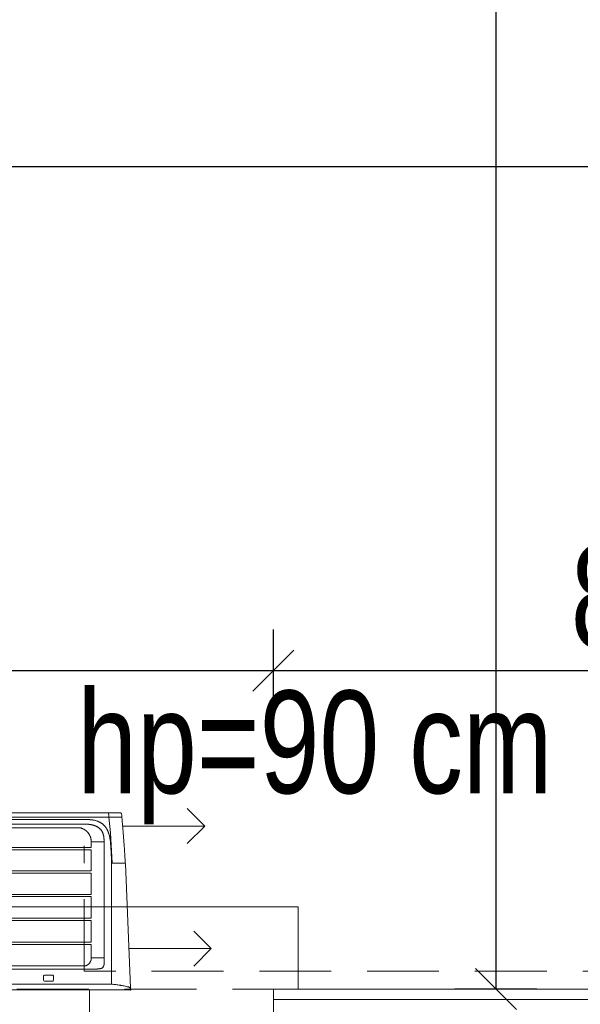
# Model space of a CAD drawing. Header units: inches. Extents: x 53031 to 98566, y -51777 to -15616.
# Tile 26 of 45: x 54414 to 54482, y -17213 to -17093. Entities that reach past the tile are written whole.
import ezdxf

# ---------------------------------------------------------------- set-up
doc = ezdxf.new("R2010")
doc.units = ezdxf.units.IN
doc.header["$MEASUREMENT"] = 0
doc.linetypes.add('HIDDEN', pattern=[0.375, 0.25, -0.125])
doc.layers.get('0').update_dxf_attribs({"lineweight": 0})
doc.layers.get('Defpoints').update_dxf_attribs({"lineweight": 0})
for name, color, linetype, lineweight in [('DVM_INDOOR', 7, 'Continuous', 0), ('DVM_PIPE', 3, 'Continuous', 0), ('DVM_UNIT_BP', 7, 'Continuous', 0), ('DVM_UNIT_DP', 4, 'Continuous', 0), ('DVM_UNIT_LP', 3, 'Continuous', 0), ('p--okna', 153, 'Continuous', 0), ('p--opis okna', 181, 'Continuous', 0), ('p--płyta GK', 2, 'Continuous', 0), ('p--wymiary-1-50', 5, 'Continuous', 0), ('p--ściana szkielet', 64, 'Continuous', 0)]:
    doc.layers.add(name, color=color, linetype=linetype, lineweight=lineweight)
doc.styles.add('1-100', font='arial.ttf', dxfattribs={"width": 0.75, "height": 18})
doc.styles.add('1-50', font='arial.ttf', dxfattribs={"width": 0.75, "height": 12.5})
doc.dimstyles.new('1-50', dxfattribs={"dimtxt": 12.5, "dimasz": 5, "dimexe": 5, "dimexo": 5, "dimgap": 0.09, "dimtad": 0, "dimdsep": 46, "dimtxsty": '1-50', "dimblk": 'OBLIQUE', "dimcen": 0.09, "dimadec": 0, "dimazin": 0, "dimtfac": 1, "dimtdec": 4, "dimtix": 1, "dimtmove": 2, "dimatfit": 3, "dimldrblk": 'OBLIQUE', "dimfxl": 5, "dimfxlon": 1, "dimtvp": 0.7, "dimtolj": 1, "dimtzin": 0, "dimarcsym": 0})

# ---------------------------------------------------------------- blocks, each defined once
blk = doc.blocks.new('okno-110-33.15')
for p, q in [((110, 0), (110, 21.95)), ((110, 0), (113, 0)), ((113, 0), (113, -10))]:
    blk.add_line(p, q)
at = {"linetype": 'HIDDEN', "ltscale": 35}
blk.add_line((0, 0), (110, 0), dxfattribs=at)
at = {"linetype": 'Continuous', "ltscale": 35}
blk.add_line((-3, -10), (113, -10), dxfattribs=at)
blk = doc.blocks.new('_OBLIQUE')
at = {"color": 0, "linetype": 'ByBlock', "lineweight": -2}
for p, q in [((-0.5, -0.5), (0.5, 0.5)), ((0, 0), (0, 0))]:
    blk.add_line(p, q, dxfattribs=at)
blk = doc.blocks.new('*D687')
at = {"layer": 'Defpoints', "color": 0}
for p in [(54531.43, -17110.85), (54247.83, -17115.85), (54531.43, -17115.85)]:
    blk.add_point(p, dxfattribs=at)
at = {"layer": 'p--wymiary-1-50', "color": 0, "lineweight": -2}
for p, q in [((54247.83, -17110.85), (54247.83, -17105.85)), ((54531.43, -17110.85), (54531.43, -17105.85)), ((54247.83, -17110.85), (54531.43, -17110.85))]:
    blk.add_line(p, q, dxfattribs=at)
at = {"layer": 'p--wymiary-1-50', "color": 0, "lineweight": -2, "xscale": 5, "yscale": 5, "zscale": 5, "rotation": 180}
blk.add_blockref('_OBLIQUE', (54247.83, -17110.85), dxfattribs=at)
at = {"layer": 'p--wymiary-1-50', "color": 0, "lineweight": -2, "xscale": 5, "yscale": 5, "zscale": 5}
blk.add_blockref('_OBLIQUE', (54531.43, -17110.85), dxfattribs=at)
at = {"layer": 'p--wymiary-1-50', "color": 0, "insert": (54389.63, -17101.91), "char_height": 12.5, "attachment_point": 5, "style": '1-50'}
blk.add_mtext('\\A1;283.6', dxfattribs=at)
blk = doc.blocks.new('*D691')
at = {"layer": 'Defpoints', "color": 0}
for p in [(54444.43, -17172.23), (54334.43, -17199.65), (54444.43, -17199.65)]:
    blk.add_point(p, dxfattribs=at)
at = {"layer": 'p--wymiary-1-50', "color": 0, "lineweight": -2}
for p, q in [((54334.43, -17177.23), (54334.43, -17167.23)), ((54444.43, -17177.23), (54444.43, -17167.23)), ((54334.43, -17172.23), (54444.43, -17172.23))]:
    blk.add_line(p, q, dxfattribs=at)
at = {"layer": 'p--wymiary-1-50', "color": 0, "lineweight": -2, "xscale": 5, "yscale": 5, "zscale": 5, "rotation": 180}
blk.add_blockref('_OBLIQUE', (54334.43, -17172.23), dxfattribs=at)
at = {"layer": 'p--wymiary-1-50', "color": 0, "lineweight": -2, "xscale": 5, "yscale": 5, "zscale": 5}
blk.add_blockref('_OBLIQUE', (54444.43, -17172.23), dxfattribs=at)
at = {"layer": 'p--wymiary-1-50', "color": 0, "linetype": 'Continuous', "ltscale": 8, "insert": (54389.43, -17163.3), "char_height": 12.5, "attachment_point": 5, "style": '1-50'}
blk.add_mtext('\\A1;110', dxfattribs=at)
blk = doc.blocks.new('*D692')
at = {"layer": 'Defpoints', "color": 0}
for p in [(54531.43, -17172.23), (54444.43, -17199.65), (54531.43, -17199.65)]:
    blk.add_point(p, dxfattribs=at)
at = {"layer": 'p--wymiary-1-50', "color": 0, "lineweight": -2}
for p, q in [((54444.43, -17177.23), (54444.43, -17167.23)), ((54531.43, -17177.23), (54531.43, -17167.23)), ((54444.43, -17172.23), (54531.43, -17172.23))]:
    blk.add_line(p, q, dxfattribs=at)
at = {"layer": 'p--wymiary-1-50', "color": 0, "lineweight": -2, "xscale": 5, "yscale": 5, "zscale": 5, "rotation": 180}
blk.add_blockref('_OBLIQUE', (54444.43, -17172.23), dxfattribs=at)
at = {"layer": 'p--wymiary-1-50', "color": 0, "lineweight": -2, "xscale": 5, "yscale": 5, "zscale": 5}
blk.add_blockref('_OBLIQUE', (54531.43, -17172.23), dxfattribs=at)
at = {"layer": 'p--wymiary-1-50', "color": 0, "linetype": 'Continuous', "ltscale": 8, "insert": (54487.93, -17163.3), "char_height": 12.5, "attachment_point": 5, "style": '1-50'}
blk.add_mtext('\\A1;87', dxfattribs=at)
blk = doc.blocks.new('*D1292')
at = {"layer": 'Defpoints', "color": 0}
for p in [(54531.43, -16696.82), (54471.53, -17211.02), (54531.43, -17211.02)]:
    blk.add_point(p, dxfattribs=at)
at = {"layer": 'p--wymiary-1-50', "color": 0, "lineweight": -2}
for p, q in [((54476.53, -16696.82), (54466.53, -16696.82)), ((54471.53, -16696.82), (54471.53, -17211.02)), ((54476.53, -17211.02), (54466.53, -17211.02))]:
    blk.add_line(p, q, dxfattribs=at)
at = {"layer": 'p--wymiary-1-50', "color": 0, "lineweight": -2, "xscale": 5, "yscale": 5, "zscale": 5}
for p, rotation in [((54471.53, -16696.82), 90), ((54471.53, -17211.02), 270)]:
    blk.add_blockref('_OBLIQUE', p, dxfattribs=dict(at, rotation=rotation))
at = {"layer": 'p--wymiary-1-50', "color": 0, "insert": (54462.59, -16953.92), "char_height": 12.5, "attachment_point": 5, "rotation": 90, "style": '1-50'}
blk.add_mtext('\\A1;514.2', dxfattribs=at)
blk = doc.blocks.new('DVM_LP_VEC')
at = {"layer": 'DVM_UNIT_LP', "color": 0}
blk.add_line((0, 0), (100, 0), dxfattribs=at)
blk.add_lwpolyline([(78.8, 21.2), (100, 0), (78.8, -21.2)], dxfattribs=at)
blk.add_point((0, 0), dxfattribs=at)
blk = doc.blocks.new('DVM_DP_VEC')
at = {"layer": 'DVM_UNIT_DP', "color": 0}
blk.add_line((0, 0), (100, 0), dxfattribs=at)
blk.add_lwpolyline([(78.8, 21.2), (100, 0), (78.8, -21.2)], dxfattribs=at)
blk.add_point((0, 0), dxfattribs=at)
blk = doc.blocks.new('RAC_ID_WM_AIRISE_WF_820X299X215_WF_T_BL')
at = {"layer": 'DVM_INDOOR', "color": 0}
for p, q in [((-409, 0), (409, 0)), ((-386.7, -7), (386.7, -7)), ((303.9, -11.7), (303.9, -16.9)), ((304.9, -10.7), (315.1, -10.7)), ((316.1, -11.7), (316.1, -16.9)), ((386.7, -154.1), (386.7, -7)), ((410, -2.6), (403.6, -153.8)), ((315.1, -17.9), (304.9, -17.9)), ((-367.3, -25.3), (367.3, -25.3)), ((354.5, -29.2), (187.7, -29.1)), ((354.5, -29.2), (231.5, -29.2)), ((362, -55.2), (362, -38.8)), ((377.7, -38.8), (362, -38.8)), ((377.7, -38.8), (377.7, -180.2)), ((187.7, -55.2), (362, -55.2)), ((187.7, -58), (362, -58)), ((362, -84.5), (362, -58)), ((187.7, -84.5), (362, -84.5)), ((187.7, -87.2), (362, -87.2)), ((362, -113.5), (362, -87.2)), ((187.7, -113.5), (362, -113.5)), ((187.7, -116.3), (362, -116.3)), ((362, -142.2), (362, -116.3)), ((187.7, -142.2), (362, -142.2)), ((187.7, -144.9), (362, -144.9)), ((362, -170.4), (362, -144.9)), ((385.5, -191.3), (387.7, -154.4)), ((400.1, -154.1), (386.7, -154.1)), ((403.2, -154.4), (386.7, -154.4)), ((403.3, -154.1), (400.8, -154.1)), ((403.5, -154.7), (403.5, -154.7)), ((187.7, -170.4), (362, -170.4)), ((187.7, -173.2), (362, -173.2)), ((362, -180.2), (362, -173.2)), ((377.7, -180.2), (362, -180.2)), ((383.6, -210.1), (385.5, -191.3)), ((347.9, -197.3), (187.7, -197.4)), ((231.5, -197.3), (347.3, -197.3)), ((383.2, -215.5), (-383.2, -215.5)), ((344.4, -210.1), (-46.2, -210.1)), ((344.4, -210.1), (399.3, -210.1)), ((383.2, -214.4), (383.2, -215.5)), ((383.2, -215.5), (397.5, -215.5))]:
    blk.add_line(p, q, dxfattribs=at)
for centre, start, end in [((304.9, -11.7), 90, 179.9999), ((315.1, -11.7), 0.0001, 90), ((304.9, -16.9), 180.0039, 270), ((315.1, -16.9), 270, 359.9961)]:
    blk.add_arc(centre, 1, start, end, dxfattribs=at)
for start_param, end_param in [(5.169356, 6.282203), (6.282209, 6.603456)]:
    blk.add_ellipse((403.3, -153.8), major_axis=(0.278, -0.113), ratio=1, start_param=start_param, end_param=end_param, dxfattribs=at)
for points, knots in [([(407, -3.6), (405.4, -4), (403.8, -4.3), (401.3, -4.9), (400.5, -5), (399.2, -5.3), (398.6, -5.4), (397.9, -5.5), (397.5, -5.6), (397.3, -5.6), (395.4, -5.9), (393.7, -6.2), (390.2, -6.6), (388.5, -6.8), (386.7, -7)], [0, 0, 0, 0, 0.25, 0.25, 0.375, 0.375, 0.4375, 0.46875, 0.46875, 0.5, 0.5, 0.75, 0.75, 1, 1, 1, 1]), ([(409.2, -2.6), (409, -2.7), (408.9, -2.8), (408.6, -3), (408.4, -3.1), (408.2, -3.2), (408.1, -3.2), (408, -3.2), (408, -3.3), (407.9, -3.3), (407.8, -3.4), (407.4, -3.5), (407.2, -3.5), (407, -3.6)], [0, 0, 0, 0, 0.25, 0.25, 0.5, 0.5, 0.5625, 0.5625, 0.625, 0.625, 0.75, 0.75, 1, 1, 1, 1]), ([(409.4, -1), (409.4, -1.1), (409.5, -1.2), (409.5, -1.5), (409.5, -1.6), (409.5, -1.8), (409.5, -1.8), (409.5, -1.8), (409.5, -1.9), (409.4, -1.9), (409.4, -2), (409.4, -2.2), (409.3, -2.3), (409.2, -2.4), (409.2, -2.5), (409.2, -2.6)], [0, 0, 0, 0, 0.25, 0.25, 0.5, 0.5, 0.53125, 0.53125, 0.5625, 0.625, 0.625, 0.75, 0.875, 0.875, 1, 1, 1, 1]), ([(362, -38.8), (362, -38.7), (362, -38.6), (362, -38.5), (362, -38.4), (362, -38.2), (362, -38.1), (362, -37.7), (362, -37.4), (361.9, -36.9), (361.8, -36.6), (361.7, -36.2), (361.7, -36.1), (361.6, -35.9), (361.6, -35.8), (361.6, -35.7), (361.5, -35.3), (361.4, -35), (361.1, -34.5), (361, -34.3), (360.8, -33.8), (360.6, -33.5), (360.4, -33.2), (360.4, -33.2), (360.3, -33.1), (360.3, -33), (360.2, -32.8), (360.1, -32.7), (359.8, -32.4), (359.6, -32.2), (359.4, -31.9), (359.3, -31.8), (359.1, -31.6), (359, -31.5), (358.7, -31.3), (358.4, -31.1), (358.2, -30.9), (358.1, -30.8), (358, -30.8), (357.8, -30.6), (357.7, -30.5), (357.3, -30.3), (357.1, -30.2), (356.6, -29.9), (356.3, -29.8), (355.8, -29.6), (355.6, -29.5), (355.2, -29.4), (355.2, -29.4), (355, -29.4), (354.8, -29.3), (354.6, -29.2), (354.5, -29.2)], [0, 0, 0, 0, 0.015625, 0.015625, 0.03125, 0.03125, 0.0625, 0.0625, 0.125, 0.125, 0.1875, 0.1875, 0.21875, 0.21875, 0.234375, 0.234375, 0.25, 0.3125, 0.3125, 0.375, 0.375, 0.4375, 0.4375, 0.453125, 0.453125, 0.46875, 0.46875, 0.5, 0.5, 0.5625, 0.5625, 0.59375, 0.59375, 0.625, 0.625, 0.6875, 0.6875, 0.703125, 0.703125, 0.71875, 0.75, 0.75, 0.8125, 0.8125, 0.875, 0.875, 0.9375, 0.9375, 0.953125, 0.953125, 0.96875, 1, 1, 1, 1]), ([(367.3, -25.3), (367.9, -25.3), (368.5, -25.3), (369.3, -25.4), (369.5, -25.4), (369.8, -25.4), (370, -25.4), (370.4, -25.5), (370.7, -25.5), (371.4, -25.6), (371.7, -25.7), (372.3, -25.8), (372.6, -25.8), (373.2, -25.9), (373.5, -26), (374, -26.1), (374.1, -26.1), (374.4, -26.2), (374.4, -26.2), (374.6, -26.2), (374.6, -26.2), (374.6, -26.2), (374.7, -26.2), (374.7, -26.2), (374.7, -26.2), (374.7, -26.2), (374.7, -26.2), (374.7, -26.2), (374.7, -26.2), (374.7, -26.2), (374.7, -26.2), (374.7, -26.2), (374.7, -26.2), (374.7, -26.2), (374.7, -26.2), (374.7, -26.2), (374.7, -26.2), (374.7, -26.2)], [0, 0, 0, 0, 0.25, 0.25, 0.3125, 0.3125, 0.375, 0.375, 0.5, 0.5, 0.625, 0.625, 0.75, 0.75, 0.875, 0.875, 0.9375, 0.9375, 0.96875, 0.96875, 0.984375, 0.984375, 0.992188, 0.992188, 0.996094, 0.996094, 0.998047, 0.998047, 0.999023, 0.999023, 0.999512, 0.999512, 0.999756, 0.999756, 0.999878, 0.999878, 1, 1, 1, 1]), ([(376.9, -28.7), (376.7, -28.4), (376.4, -27.8), (375.8, -27.1), (375.3, -26.6), (375, -26.4), (374.8, -26.3), (374.8, -26.2)], [0, 0, 0, 0, 0.319405, 0.638853, 0.798578, 0.958302, 1, 1, 1, 1]), ([(376.9, -28.7), (376.9, -28.7), (376.8, -28.6), (376.8, -28.6), (376.8, -28.6), (376.8, -28.5), (376.7, -28.4), (376.7, -28.3), (376.6, -28.2)], [0, 0, 0, 0, 0.125, 0.125, 0.25, 0.5, 0.5, 1, 1, 1, 1]), ([(376.9, -28.7), (376.9, -28.7), (376.9, -28.7), (376.9, -28.8), (377, -28.8), (377, -28.8), (377, -28.9), (377, -28.9), (377, -28.9), (377.1, -29), (377.1, -29), (377.1, -29.1), (377.1, -29.1), (377.1, -29.1), (377.1, -29.2), (377.2, -29.2), (377.2, -29.2), (377.2, -29.3), (377.2, -29.3), (377.2, -29.4), (377.2, -29.4), (377.3, -29.4), (377.3, -29.5), (377.3, -29.5), (377.3, -29.5), (377.3, -29.6), (377.3, -29.6), (377.3, -29.7), (377.4, -29.7), (377.4, -29.7), (377.4, -29.8), (377.4, -29.8), (377.4, -29.9), (377.5, -30.2), (377.6, -30.5), (377.6, -30.8), (377.7, -31.1), (377.7, -31.4), (377.7, -31.7), (377.7, -31.8), (377.7, -31.9), (377.7, -32), (377.7, -32), (377.7, -32.1), (377.7, -32.2), (377.7, -32.3), (377.7, -32.4), (377.7, -32.5), (377.7, -32.7), (377.7, -32.8), (377.7, -33), (377.7, -33.3), (377.7, -33.8), (377.7, -34.3), (377.7, -35), (377.7, -35.8), (377.7, -36.7), (377.7, -37.7), (377.7, -38.4), (377.7, -38.8)], [0, 0, 0, 0, 0.004055, 0.008107, 0.012157, 0.016204, 0.020248, 0.02429, 0.02833, 0.032368, 0.036405, 0.040439, 0.044472, 0.048503, 0.052533, 0.056562, 0.06059, 0.064617, 0.068643, 0.072669, 0.076694, 0.080718, 0.084743, 0.088767, 0.092792, 0.096817, 0.100842, 0.104867, 0.108893, 0.11292, 0.116948, 0.120977, 0.125007, 0.156305, 0.187523, 0.218729, 0.249989, 0.28128, 0.312486, 0.321346, 0.330347, 0.3363, 0.342253, 0.348206, 0.357133, 0.366061, 0.374989, 0.390617, 0.406245, 0.414217, 0.437497, 0.467059, 0.499997, 0.560279, 0.629782, 0.708506, 0.79645, 0.893615, 1, 1, 1, 1]), ([(376.9, -28.7), (376.9, -28.7), (376.9, -28.7), (376.9, -28.7), (376.9, -28.7), (376.9, -28.7)], [0, 0, 0, 0, 0.041419, 0.041419, 1, 1, 1, 1]), ([(362, -54.8), (362, -52.1), (362, -49.5), (362, -45.5), (362, -44.1), (362, -42.1), (362, -41.5), (362, -40.5), (362, -40.1), (362, -39.6), (362, -39.5), (362, -39.1), (362, -39), (362, -38.8)], [0, 0, 0, 0, 0.5, 0.5, 0.75, 0.75, 0.875, 0.875, 0.9375, 0.9375, 0.96875, 0.96875, 1, 1, 1, 1]), ([(385.3, -180.6), (385.4, -180.3), (385.4, -179.8), (385.5, -179), (385.5, -178.2), (385.6, -177.7), (385.6, -176.9), (385.7, -176.3), (385.8, -175.3), (385.8, -174.7), (385.9, -173.6), (385.9, -173.1), (386, -172), (386, -171.5), (386.1, -170.4), (386.1, -169.9), (386.2, -168.8), (386.2, -168.3), (386.2, -167.2), (386.3, -166.7), (386.3, -165.6), (386.3, -165.1), (386.4, -164), (386.4, -163.4), (386.5, -162.4), (386.5, -161.8), (386.5, -160.7), (386.5, -160.2), (386.6, -159.1), (386.6, -158.6), (386.6, -157), (386.6, -155.9), (386.7, -154.8), (386.7, -154.7), (386.7, -154.5), (386.7, -154.4)], [0, 0, 0, 0, 0.03125, 0.0625, 0.09375, 0.125, 0.125, 0.1875, 0.1875, 0.25, 0.25, 0.3125, 0.3125, 0.375, 0.375, 0.4375, 0.4375, 0.5, 0.5, 0.5625, 0.5625, 0.625, 0.625, 0.6875, 0.6875, 0.75, 0.75, 0.8125, 0.8125, 0.875, 0.875, 1, 1, 1, 1.014608, 1.014608, 1.014608, 1.014608]), ([(399.4, -209.8), (399.4, -209.3), (399.5, -208.2), (399.7, -205.8), (400.1, -201.5), (400.6, -195.4), (401.1, -188.1), (401.7, -181), (402.2, -174.2), (402.7, -167.5), (403.1, -161), (403.4, -156.8), (403.5, -154.7)], [0, 0, 0, 0, 0.027212, 0.058793, 0.121955, 0.24828, 0.374605, 0.50093, 0.627254, 0.753579, 0.879904, 1, 1, 1, 1]), ([(400.8, -154.1), (400.8, -154.1), (400.8, -154.1), (400.7, -154.1), (400.7, -154.1), (400.6, -154.1), (400.6, -154.1), (400.5, -154.1), (400.4, -154.1), (400.4, -154.1), (400.3, -154.1), (400.2, -154.1), (400.1, -154.1)], [0, 0, 0, 0, 0.105062, 0.168986, 0.200948, 0.23291, 0.360758, 0.488607, 0.552531, 0.616455, 0.744303, 1, 1, 1, 1]), ([(403.2, -154.4), (403.3, -154.4), (403.3, -154.4), (403.4, -154.4), (403.4, -154.5), (403.5, -154.5), (403.5, -154.5), (403.5, -154.6), (403.5, -154.7), (403.5, -154.7)], [0, 0, 0, 0, 0.25, 0.25, 0.5, 0.5, 0.75, 0.75, 1, 1, 1, 1]), ([(349.7, -197), (349.9, -196.9), (350.1, -196.9), (350.6, -196.7), (350.8, -196.6), (351.2, -196.5), (351.5, -196.4), (351.7, -196.2), (351.8, -196.2), (351.9, -196.2), (352.1, -196.1), (352.2, -196), (352.8, -195.7), (353.2, -195.5), (354, -195), (354.4, -194.8), (355.1, -194.2), (355.5, -193.9), (356, -193.5), (356.2, -193.3), (356.4, -193.1), (356.5, -193.1), (356.6, -193), (356.6, -193), (356.7, -192.8), (356.8, -192.8), (357.2, -192.3), (357.6, -192), (358, -191.5), (358.2, -191.3), (358.4, -190.9), (358.6, -190.7), (359, -190.2), (359.2, -189.8), (359.6, -189.2), (359.8, -188.9), (359.9, -188.6), (360, -188.4), (360.1, -188.3), (360.4, -187.7), (360.5, -187.3), (360.8, -186.7), (360.9, -186.5), (361, -186.1), (361, -186), (361.1, -185.8), (361.2, -185.7), (361.3, -185.2), (361.5, -184.7), (361.6, -184), (361.7, -183.8), (361.7, -183.5), (361.7, -183.4), (361.8, -183.1), (361.8, -183), (362, -182), (362, -181.1), (362, -180.2)], [0, 0, 0, 0, 0.03125, 0.03125, 0.0625, 0.0625, 0.09375, 0.09375, 0.101562, 0.101562, 0.109375, 0.125, 0.125, 0.1875, 0.1875, 0.25, 0.25, 0.3125, 0.3125, 0.34375, 0.34375, 0.351562, 0.351562, 0.359375, 0.359375, 0.375, 0.375, 0.4375, 0.4375, 0.46875, 0.46875, 0.5, 0.5, 0.5625, 0.5625, 0.59375, 0.609375, 0.609375, 0.625, 0.625, 0.6875, 0.6875, 0.71875, 0.71875, 0.734375, 0.734375, 0.75, 0.75, 0.8125, 0.8125, 0.84375, 0.84375, 0.859375, 0.859375, 0.875, 0.875, 1, 1, 1, 1]), ([(377.7, -180.2), (377.7, -180.3), (377.7, -180.4), (377.7, -180.6), (377.7, -180.8), (377.7, -180.9), (377.7, -181.1), (377.7, -181.3), (377.7, -181.6), (377.7, -181.9), (377.7, -182.4), (377.7, -183), (377.6, -183.7), (377.5, -184.5), (377.4, -185.4), (377.3, -186.5), (377.1, -187.5), (376.9, -188.4), (376.6, -189.3), (376.4, -190.1), (376.1, -190.9), (375.8, -191.6), (375.4, -192.4), (375, -193.1), (374.6, -193.8), (374.1, -194.5), (373.6, -195.2), (373, -195.9), (372.3, -196.5), (371.4, -197.2), (370.6, -197.9), (369.7, -198.4), (368.9, -198.8), (368.1, -199.2), (367.3, -199.6), (366.5, -199.9), (365.6, -200.2), (364.6, -200.5), (363.6, -200.8), (362.5, -201), (361.7, -201.2), (361.2, -201.2), (361, -201.3), (360.8, -201.3), (360.6, -201.3), (360.4, -201.4), (360.2, -201.4), (360, -201.4), (359.8, -201.5), (359.6, -201.5), (359.4, -201.5), (359.2, -201.5), (359, -201.6), (358.8, -201.6), (358.5, -201.6), (358.3, -201.6), (358.1, -201.6), (357.9, -201.7), (357.7, -201.7), (357.5, -201.7), (357.2, -201.7), (357.1, -201.7), (357, -201.7)], [0, 0, 0, 0, 0.006458, 0.012417, 0.017875, 0.022834, 0.027293, 0.031253, 0.041728, 0.052145, 0.062505, 0.08377, 0.104603, 0.125012, 0.157772, 0.1895, 0.220234, 0.250014, 0.276268, 0.301853, 0.326809, 0.351182, 0.375018, 0.400748, 0.426035, 0.450954, 0.475583, 0.500005, 0.53121, 0.562496, 0.5934, 0.624979, 0.64888, 0.673282, 0.698235, 0.723788, 0.749985, 0.779733, 0.810453, 0.842191, 0.874989, 0.880592, 0.886229, 0.891899, 0.897605, 0.903344, 0.909119, 0.914928, 0.920772, 0.926652, 0.932567, 0.938517, 0.944503, 0.950524, 0.956582, 0.962675, 0.968805, 0.974971, 0.981173, 0.987412, 0.993688, 1, 1, 1, 1]), ([(362.4, -207), (362.8, -207), (363.3, -207), (363.8, -206.9), (363.9, -206.9), (364.1, -206.8), (364.2, -206.8), (364.5, -206.8), (364.7, -206.7), (365.1, -206.7), (365.3, -206.6), (365.7, -206.5), (365.9, -206.5), (366.6, -206.4), (367, -206.3), (367.8, -206), (368.1, -205.9), (368.9, -205.6), (369.3, -205.5), (369.9, -205.3), (370.1, -205.2), (370.5, -205), (370.7, -205), (371, -204.8), (371.1, -204.8), (371.2, -204.7), (371.3, -204.7), (371.6, -204.5), (371.8, -204.5), (372.4, -204.2), (372.7, -204), (373.4, -203.6), (373.8, -203.4), (374.3, -203), (374.5, -202.9), (374.8, -202.7), (375, -202.6), (375.4, -202.2), (375.8, -202), (376.4, -201.5), (376.7, -201.2), (377.1, -200.8), (377.3, -200.7), (377.5, -200.5), (377.5, -200.5), (377.6, -200.4), (377.7, -200.3), (377.8, -200.2), (378, -199.9), (378.1, -199.8), (378.4, -199.5), (378.5, -199.4), (378.9, -198.9), (379.2, -198.6), (379.5, -198.1), (379.6, -198), (379.9, -197.6), (380, -197.5), (380.3, -197), (380.5, -196.6), (380.8, -196.1), (381, -195.8), (381.2, -195.5), (381.4, -195.1), (381.5, -194.9), (381.7, -194.6), (381.8, -194.4), (381.9, -194.1), (382, -193.9), (382.2, -193.5), (382.3, -193.3), (382.4, -193.1), (382.4, -193), (382.5, -192.8), (382.5, -192.7), (382.7, -192.4), (382.7, -192.2), (382.9, -191.9), (382.9, -191.7), (383.1, -191.3), (383.1, -191.1), (383.3, -190.6), (383.5, -190.2), (383.8, -189.1), (384, -188.3), (384.3, -187.4), (384.3, -187.2), (384.4, -186.8), (384.4, -186.6), (384.6, -186), (384.6, -185.7), (384.7, -185.1), (384.8, -184.9), (384.8, -184.5), (384.9, -184.3), (385, -183.7), (385, -183.3), (385.1, -182.7), (385.1, -182.5), (385.2, -182.2), (385.2, -182), (385.3, -181.4), (385.3, -181), (385.3, -180.6)], [0, 0, 0, 0, 0.03125, 0.03125, 0.039063, 0.039063, 0.046875, 0.046875, 0.0625, 0.0625, 0.078125, 0.078125, 0.09375, 0.09375, 0.125, 0.125, 0.15625, 0.15625, 0.1875, 0.1875, 0.203125, 0.203125, 0.21875, 0.21875, 0.226563, 0.226563, 0.234375, 0.234375, 0.25, 0.25, 0.28125, 0.28125, 0.3125, 0.3125, 0.328125, 0.328125, 0.34375, 0.34375, 0.375, 0.375, 0.40625, 0.40625, 0.421875, 0.421875, 0.425781, 0.425781, 0.429688, 0.4375, 0.4375, 0.453125, 0.453125, 0.46875, 0.46875, 0.5, 0.5, 0.515625, 0.515625, 0.53125, 0.53125, 0.5625, 0.5625, 0.578125, 0.59375, 0.59375, 0.609375, 0.609375, 0.625, 0.625, 0.640625, 0.640625, 0.65625, 0.65625, 0.664063, 0.664063, 0.671875, 0.671875, 0.6875, 0.6875, 0.703125, 0.703125, 0.71875, 0.71875, 0.75, 0.75, 0.8125, 0.8125, 0.828125, 0.828125, 0.84375, 0.84375, 0.875, 0.875, 0.890625, 0.890625, 0.90625, 0.90625, 0.9375, 0.9375, 0.953125, 0.953125, 0.96875, 0.96875, 1, 1, 1, 1]), ([(357, -201.7), (357, -201.7), (356.9, -201.8), (356.8, -201.8), (356.7, -201.8), (356.6, -201.8), (356.5, -201.8), (356.3, -201.8), (356.2, -201.8), (356.1, -201.8), (356, -201.8), (355.9, -201.8), (355.8, -201.8), (355.7, -201.8), (355.6, -201.8), (355.4, -201.8), (355.3, -201.8), (355.2, -201.9), (355.1, -201.9), (355, -201.9), (354.9, -201.9), (354.8, -201.9), (354.6, -201.9), (354.5, -201.9), (354.4, -201.9), (354.3, -201.9), (354.2, -201.9), (354, -201.9), (353.9, -201.9), (353.8, -201.9), (353.6, -201.9), (353.2, -201.9), (352.9, -201.9), (352.6, -201.9), (352.5, -201.9), (352.4, -201.9), (352.3, -201.9), (352.2, -201.9), (352.1, -201.9), (352, -201.9), (351.8, -201.9), (351.6, -201.9), (351.2, -201.9), (350.8, -201.9), (350.2, -201.9), (348.9, -201.9), (346.7, -201.9), (344.9, -201.9), (343.7, -201.9)], [0, 0, 0, 0, 0.008302, 0.016626, 0.024972, 0.033341, 0.041733, 0.050147, 0.058584, 0.067044, 0.075526, 0.084032, 0.09256, 0.101111, 0.109684, 0.118281, 0.126901, 0.135543, 0.144209, 0.152898, 0.16161, 0.170345, 0.179103, 0.187884, 0.196689, 0.205516, 0.214367, 0.223242, 0.23214, 0.241061, 0.250005, 0.285485, 0.321432, 0.331992, 0.341584, 0.350206, 0.357859, 0.364542, 0.370257, 0.375002, 0.387035, 0.407869, 0.437503, 0.465953, 0.500003, 0.57788, 0.744546, 1, 1, 1, 1]), ([(347.9, -197.3), (348, -197.3), (348.1, -197.3), (348.2, -197.3), (348.3, -197.3), (348.4, -197.2), (348.5, -197.2), (348.7, -197.2), (348.7, -197.2), (349, -197.2), (349.1, -197.2), (349.3, -197.1), (349.4, -197.1), (349.5, -197.1), (349.6, -197), (349.7, -197)], [0, 0, 0, 0, 0.125, 0.125, 0.25, 0.25, 0.375, 0.375, 0.5, 0.5, 0.75, 0.75, 0.875, 0.875, 1, 1, 1, 1]), ([(344.4, -207.6), (344.7, -207.6), (345.1, -207.6), (345.9, -207.6), (346.2, -207.6), (347, -207.6), (347.4, -207.6), (347.9, -207.6), (348.1, -207.6), (348.5, -207.6), (348.7, -207.6), (349.3, -207.6), (349.6, -207.6), (350.4, -207.6), (350.8, -207.6), (351.5, -207.6), (351.9, -207.6), (352.5, -207.6), (352.6, -207.6), (353, -207.6), (353.2, -207.6), (354.2, -207.5), (354.9, -207.5), (356, -207.5), (356.4, -207.4), (357.2, -207.4), (357.5, -207.4), (358.3, -207.4), (358.7, -207.3), (359.4, -207.3), (359.8, -207.3), (360.6, -207.2), (360.9, -207.2), (361.7, -207.1), (362.1, -207.1), (362.4, -207)], [0, 0, 0, 0, 0.0625, 0.0625, 0.125, 0.125, 0.1875, 0.1875, 0.21875, 0.21875, 0.25, 0.25, 0.3125, 0.3125, 0.375, 0.375, 0.4375, 0.4375, 0.46875, 0.46875, 0.5, 0.5, 0.625, 0.625, 0.6875, 0.6875, 0.75, 0.75, 0.8125, 0.8125, 0.875, 0.875, 0.9375, 0.9375, 1, 1, 1, 1]), ([(397.5, -215.5), (397.6, -215.5), (397.7, -215.5), (397.9, -215.4), (398, -215.4), (398.1, -215.3), (398.2, -215.3), (398.4, -215.2), (398.4, -215.1), (398.6, -215), (398.6, -215), (398.8, -214.8), (398.8, -214.7), (398.9, -214.6), (398.9, -214.5), (399, -214.3), (399, -214.2), (399, -214.1)], [0, 0, 0, 0, 0.125, 0.125, 0.25, 0.25, 0.375, 0.375, 0.5, 0.5, 0.625, 0.625, 0.75, 0.75, 0.875, 0.875, 1, 1, 1, 1])]:
    blk.add_open_spline(points, degree=3, knots=knots, dxfattribs=at)
for points, degree in [([(410, -2.6), (409, 0)], 1), ([(376.6, -28.2), (376.6, -28.2), (376.6, -28.2), (376.6, -28.2)], 3), ([(403.3, -154.1), (403.3, -154.1)], 1), ([(403.5, -154.7), (403.5, -154.7), (403.5, -154.7), (403.5, -154.7)], 3), ([(0, -201.9), (343.7, -201.9)], 1), ([(347.3, -197.3), (347.5, -197.3), (347.7, -197.3), (347.9, -197.3)], 3), ([(-46.2, -207.6), (84, -207.6), (214.2, -207.6), (344.4, -207.6)], 3), ([(383.6, -210.1), (383.5, -211.5), (383.3, -212.9), (383.2, -214.4)], 3), ([(399, -214.1), (399.1, -213), (399.2, -212), (399.4, -209.8)], 3)]:
    blk.add_open_spline(points, degree=degree, dxfattribs=at)
at = {"layer": 'DVM_UNIT_BP'}
blk.add_point((410, 0), dxfattribs=at)
at = {"layer": 'DVM_UNIT_DP'}
blk.add_blockref('DVM_DP_VEC', (408, -50.2), dxfattribs=at)
at = {"layer": 'DVM_UNIT_LP', "rotation": 90}
blk.add_blockref('DVM_LP_VEC', (360, 0), dxfattribs=at)
at = {"layer": 'DVM_UNIT_LP'}
blk.add_blockref('DVM_LP_VEC', (400.2, -199.5), dxfattribs=at)

msp = doc.modelspace()

# ---------------------------------------------------------------- linework, layer by layer
at = {"layer": 'DVM_PIPE', "linetype": 'HIDDEN', "ltscale": 35}
msp.add_lwpolyline([(54530.221, -17208.825), (54421.364, -17208.825), (54421.364, -17193.581)], dxfattribs=at)
at = {"layer": 'p--płyta GK', "ltscale": 35}
for p, q in [((54531.435, -17211.025), (54444.435, -17211.025)), ((54532.685, -17212.275), (54444.435, -17212.275))]:
    msp.add_line(p, q, dxfattribs=at)
at = {"layer": 'p--ściana szkielet', "ltscale": 35}
msp.add_lwpolyline([(54444.435, -17211.025), (54444.435, -17232.975), (54441.435, -17232.975), (54441.435, -17244.175)], dxfattribs=at)

# ---------------------------------------------------------------- block references
at = {"layer": 'DVM_INDOOR', "color": 1, "xscale": -0.1000000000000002, "yscale": 0.1000000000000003, "zscale": 0.1000000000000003, "rotation": 180}
msp.add_blockref('RAC_ID_WM_AIRISE_WF_820X299X215_WF_T_BL', (54386.04, -17211.115), dxfattribs=at)
at = {"layer": 'p--okna', "linetype": 'Continuous', "xscale": -1, "rotation": 180}
msp.add_blockref('okno-110-33.15', (54334.435, -17211.025), dxfattribs=at)

# ---------------------------------------------------------------- texts
at = {"layer": 'p--opis okna', "insert": (54478.417, -17190.943), "char_height": 12.5, "width": 129.02421, "attachment_point": 9, "style": '1-100'}
msp.add_mtext('hp=90 cm', dxfattribs=at)

# ---------------------------------------------------------------- dimensions: what is measured, and where the dimension line sits
at = {"layer": 'p--wymiary-1-50'}
dim = msp.add_linear_dim(base=(54471.527, -17211.025), p1=(54531.435, -16696.825), p2=(54531.435, -17211.025), angle=90, dimstyle='1-50', override={"dimtxt": 12.5}, dxfattribs=at)
dim.commit()
dim.dimension.update_dxf_attribs({"geometry": '*D1292', "text_midpoint": (54462.593, -16953.925)})
for base, p1, p2, picture, middle in [((54531.435, -17110.847), (54247.835, -17115.847), (54531.435, -17115.847), '*D687', (54389.635, -17101.913)), ((54444.435, -17172.229), (54334.435, -17199.65), (54444.435, -17199.65), '*D691', (54389.435, -17163.296)), ((54531.435, -17172.229), (54444.435, -17199.65), (54531.435, -17199.65), '*D692', (54487.935, -17163.296))]:
    dim = msp.add_linear_dim(base=base, p1=p1, p2=p2, dimstyle='1-50', dxfattribs=at)
    dim.commit()
    dim.dimension.update_dxf_attribs({"geometry": picture, "text_midpoint": middle})

doc.saveas('drawing.dxf')
